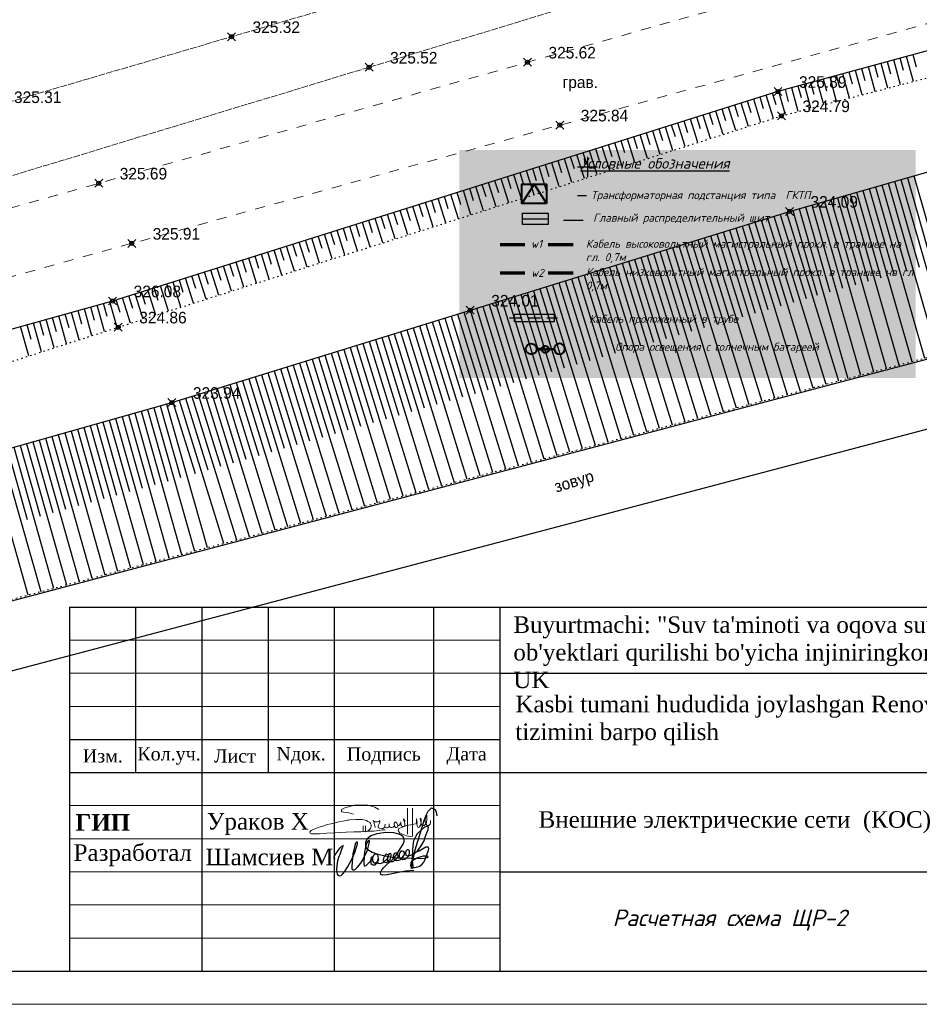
# Model space of a CAD drawing. Header units: metres. Extents: x 703615 to 712205, y 4306166 to 4311183.
# Tile 91 of 256: x 707549 to 707617, y 4306635 to 4306709. Entities that reach past the tile are written whole.
import ezdxf

# ---------------------------------------------------------------- set-up
doc = ezdxf.new("R2010")
doc.units = ezdxf.units.M
doc.header["$LTSCALE"] = 0.5
doc.header["$PDMODE"] = 35
doc.header["$PDSIZE"] = 0.3
for name, pattern in [('Auto_Street_NotBorder_Line_m1', [3, 1.5, -1.5]), ('Commnctn_Electr_VLP_High_Built_m1', [1, 1, 0]), ('HIDDEN', [0.375, 0.25, -0.125]), ('ДОРОГИ_СТРОЯЩ', [9, 8, -1]), ('Контура низ откосов  Штриховая 0.1-0.5 - - - - - - -', [0.6, 0.1, -0.5])]:
    doc.linetypes.add(name, pattern=pattern)
for name, color, linetype in [('(001) Сетка', 92, 'Continuous'), ('(004) Точки рельефа', 7, 'Continuous'), ('(025) Дорога', 7, 'Continuous'), ('(027) Гидрография', 7, 'Continuous'), ('(035) Откосы', 7, 'Continuous'), ('(037) Контуры', 7, 'Continuous'), ('99', 7, 'Continuous'), ('OBJEKT', 41, 'Continuous'), ('Таблицы', 7, 'Continuous'), ('Титульный лист', 7, 'Continuous')]:
    doc.layers.add(name, color=color, linetype=linetype)
doc.layers.add('AUTO#_ROADS_EXIST_L', color=7, linetype='Continuous', lineweight=15, true_color=0x000000)
doc.layers.add('COMMN_OBJCT_ELCTR_L', color=7, linetype='Continuous', true_color=0x000000)
for name, color, linetype, lineweight in [('plan', 7, 'Continuous', 50), ('Графа', 7, 'Continuous', 30), ('Графа 20', 7, 'Continuous', 20), ('ПЛАН', 250, 'Continuous', 30), ('ПЛАНИРОВКА', 7, 'Continuous', 5), ('Размеры1', 252, 'Continuous', 15), ('Рамка  штамп', 7, 'Continuous', 30), ('Слой размерная', 7, 'Continuous', 13), ('Формат', 7, 'Continuous', 25)]:
    doc.layers.add(name, color=color, linetype=linetype, lineweight=lineweight)
doc.styles.add('Arial UPS', font='times.ttf', dxfattribs={"height": 2.5})
doc.styles.add('BM-431', font='txt')
doc.styles.add('D-431', font='txt')
doc.styles.add('ISO', font='isocpeui.ttf')
doc.styles.add('ISOCPEUR текстовый', font='isocpeur.ttf', dxfattribs={"width": 0.8, "oblique": 15})
doc.styles.get("Standard").update_dxf_attribs({"font": 'times.ttf'})
doc.styles.add('Times new roman', font='timesbd.ttf', dxfattribs={"height": 3})
doc.styles.add('ГОСТ 250', font='isocpeui.ttf', dxfattribs={"height": 250})
doc.styles.add('ГОСТ 350', font='isocpeui.ttf', dxfattribs={"height": 350})

# ---------------------------------------------------------------- blocks, each defined once
blk = doc.blocks.new('Setka')
at = {"layer": '(001) Сетка'}
for p, q in [((0, 1.5), (0, -1.5)), ((-1.5, 0), (1.5, 0))]:
    blk.add_line(p, q, dxfattribs=at)
blk = doc.blocks.new('qer')
at = {"layer": 'OBJEKT', "color": 1, "linetype": 'ByBlock', "lineweight": 40}
for points in [[(10932.819, -22592.652, -1), (10933.732, -22593.058, -1), (10932.819, -22592.652, 13.415859)], [(10934.72, -22593.197, -0.49564), (10934.272, -22592.923, -0.49564)], [(10934.276, -22592.83, -1.202411), (10934.882, -22593.062, -0.481216), (10934.37, -22593.126)], [(10934.276, -22592.83, -0.091904), (10934.319, -22592.717, -0.366256), (10934.724, -22592.584)], [(10936.382, -22592.652, 1), (10935.469, -22593.058, 1), (10936.382, -22592.652, -13.415859)]]:
    blk.add_lwpolyline(points, format="xyb", dxfattribs=at)
for points in [[(10933.771, -22592.916), (10934.511, -22592.926), (10934.513, -22592.833), (10933.774, -22592.823)], [(10935.43, -22592.916), (10934.69, -22592.926), (10934.688, -22592.833), (10935.427, -22592.823)]]:
    blk.add_lwpolyline(points, dxfattribs=at)
blk = doc.blocks.new('eckjd')
at = {"lineweight": 50}
h = blk.add_hatch(color=1, dxfattribs=at)
h.dxf.hatch_style = 1
h.set_gradient(color1=(255, 255, 255), one_color=1, tint=1)
h.paths.add_polyline_path([(4616.72, 924.14), (4616.72, 958.56), (4547.79, 958.56), (4547.79, 924.14)])
at = {"lineweight": 30}
h = blk.add_hatch(color=256, dxfattribs=at)
h.set_gradient(color2=(0, 0, 0), one_color=1)
h.paths.add_polyline_path([(4561.23, 947.35), (4561.23, 948.18), (4557.36, 948.18), (4557.36, 947.35)])
at = {"lineweight": 40}
for q in [(4557.25, 950.48), (4560.96, 950.48)]:
    blk.add_line((4559.1, 953.41), q, dxfattribs=at)
for p, q in [((4565.66, 951.71), (4566.98, 951.71)), ((4563.55, 948), (4566.5, 948))]:
    blk.add_line(p, q)
at = {"lineweight": 30}
blk.add_line((4557.36, 948.18), (4561.23, 948.18), dxfattribs=at)
at = {"color": 0, "lineweight": 70}
for p, q in [((4553.94, 944.3), (4557.71, 944.3)), ((4561.21, 944.3), (4564.97, 944.3))]:
    blk.add_line(p, q, dxfattribs=at)
at = {"color": 5, "lineweight": 70}
for p, q in [((4553.94, 940.03), (4557.71, 940.03)), ((4561.21, 940.03), (4564.97, 940.03))]:
    blk.add_line(p, q, dxfattribs=at)
at = {"lineweight": 40}
blk.add_lwpolyline([(4560.96, 950.48), (4557.25, 950.48), (4557.25, 953.41), (4560.96, 953.41)], close=True, dxfattribs=at)
blk.add_lwpolyline([(4560.96, 950.48), (4557.25, 950.48), (4557.25, 953.41), (4560.96, 953.41)], close=True, dxfattribs=at)
at = {"lineweight": 30}
blk.add_lwpolyline([(4557.36, 949.02), (4561.23, 949.02), (4561.23, 947.35), (4557.36, 947.35)], close=True, dxfattribs=at)
at = {"layer": 'plan', "linetype": 'HIDDEN', "lineweight": 30, "ltscale": 15}
blk.add_line((4555.38, 933.22), (4562.64, 933.22), dxfattribs=at)
at = {"layer": 'ПЛАНИРОВКА', "color": 0, "linetype": 'ByBlock', "lineweight": 30, "ltscale": 100}
blk.add_lwpolyline([(4556.12, 933.81), (4562.1, 933.81), (4562.1, 932.64), (4556.12, 932.64)], close=True, dxfattribs=at)
at = {"layer": 'ПЛАНИРОВКА', "color": 0, "linetype": 'ByBlock', "lineweight": 40, "xscale": 1.61824866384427, "yscale": 1.61824866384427, "zscale": 1.61824866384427}
blk.add_blockref('qer', (-13134.11, 37489.39), dxfattribs=at)
at = {"attachment_point": 1, "style": 'ГОСТ 250'}
for s, insert, char_height, width in [('{\\LУсловные обозначения}', (4566.12, 957.38), 1.6182, 41.289), ('w1', (4558.6, 945.01), 1.214, 7.6826), ('w2', (4558.62, 940.63), 1.214, 33.1767)]:
    blk.add_mtext(s, dxfattribs=dict(at, insert=insert, char_height=char_height, width=width))
at = {"layer": 'Размеры1', "color": 7, "lineweight": 30, "char_height": 1.2137, "attachment_point": 1, "style": 'ГОСТ 350'}
for s, insert, width in [('Трансформаторная подстанция типа  ГКТП  ', (4567.67, 952.38), 40.7956), ('Главный распределительный щит ', (4568, 948.96), 31.7811), ('Кабель высоковольтный магистральный прокл. в траншее на гл. 0,7м', (4566.91, 945.03), 49.8101), ('Кабель низковольтный магистральный прокл. в траншее на гл. 0,7м', (4566.91, 940.75), 49.8101), ('Кабель проложенный в трубе', (4567.4, 933.69), 31.7811), ('Опора освещения с солнечным батареей', (4571.33, 929.47), 35.0558)]:
    blk.add_mtext(s, dxfattribs=dict(at, insert=insert, width=width))
blk = doc.blocks.new('A$C194E077B')
at = {"color": 5, "lineweight": 20}
for points in [[(-162, 200), (-240, 221), (-364, 241), (-364, 276), (-310, 307), (-248, 324), (-145, 351), (-37, 351), (76, 351), (195, 319), (266, 278)], [(835, 300), (835, -171), (799, -177), (729, -165), (620, -121), (593, -75), (602, -42), (665, -20), (730, 7), (798, 17), (885, 36), (885, 36), (905, 45)], [(748, 299), (746, -138)], [(962, 114), (967, 97), (978, 53), (987, 20), (1013, 5), (1032, 10), (1061, 39), (1076, 96), (1076, 123), (1074, 180)], [(1064, 182), (1056, 151), (1045, 113), (1045, 80), (1055, 46), (1070, 20), (1088, 9), (1109, 9), (1132, 31), (1138, 57), (1138, 93)], [(42, -99), (83, -76), (96, -68), (110, -53), (122, -42), (131, -27), (137, -5), (137, 22), (125, 42), (110, 57), (100, 67), (80, 78), (58, 91), (13, 103), (-19, 112), (-87, 112), (-127, 112), (-231, 105), (-249, 100), (-271, 100), (-317, 88), (-348, 80), (-409, 70), (-436, 66), (-497, 49), (-543, 37), (-617, 24), (-665, 5), (-728, -12), (-787, -37), (-841, -58), (-859, -64), (-880, -77), (-894, -91), (-904, -101), (-904, -112), (-894, -123), (-871, -130), (-840, -134), (-808, -134), (-760, -134), (-737, -134), (-654, -127), (-612, -124), (-491, -116), (-389, -109), (-287, -102), (-158, -97), (-39, -97), (85, -89), (174, -89), (222, -82), (269, -75), (318, -67), (369, -63), (369, -63)], [(0, 0), (0, -92)], [(41, 2), (41, -98)], [(203, -24), (196, 1), (191, 21), (185, 44), (185, 65), (176, 81), (169, 93), (189, 73), (200, 70), (220, 70), (242, 70), (259, 75), (272, 78), (279, 90), (279, 70), (274, 51), (262, 26), (252, 0), (252, -16), (261, -33), (282, -45), (303, -50), (329, -43), (347, -33), (361, -19), (368, -6), (371, 33), (368, -6), (372, -22), (382, -27), (392, -33), (406, -29), (418, -26), (433, -12), (438, -3), (438, 39), (438, -3), (453, -18), (464, -25), (477, -25), (504, -20), (521, -3), (528, 9), (524, 23), (522, 41), (522, 48), (526, 55), (535, 63), (549, 63), (569, 49), (579, 25), (585, 1), (580, -18), (565, -26), (549, -26), (531, -8), (528, 9)], [(593, 2), (615, 20), (621, 30), (635, 45), (637, 70), (635, 45), (635, 19), (646, 1), (664, -10), (680, -10), (701, 0), (705, 13), (705, 35), (699, 66), (686, 94), (680, 122)], [(682, 123), (691, 107), (705, 87), (717, 87)], [(898, 116), (898, 60), (906, 31), (917, -11)], [(910, 55), (903, 116)], [(952, -13), (967, 14), (978, 53), (978, 112), (973, 131)]]:
    blk.add_lwpolyline(points, dxfattribs=at)
for centre, radius, start, end in [((1068, 178), 5.72, 18.1801, 138.9915), ((681, 122), 1.13, 41.4, 190.5897), ((901, 116), 2.8, 15.3098, 164.5601), ((899, 54), 10.7, 301.2071, 10.1496), ((979, 116), 16.6, 111.912, 188.6151), ((935, -4), 19.1, 202.8625, 330.9274)]:
    blk.add_arc(centre, radius, start, end, dxfattribs=at)
blk = doc.blocks.new('подпись')
at = {"color": 5, "lineweight": 25, "ltscale": 100}
for points in [[(0, 0), (-197, 126), (-197, 309), (-123, 591), (567, 1632), (953, 2109), (1273, 2414), (1527, 2589), (1215, 1792), (928, 1029), (653, 301), (452, -351), (337, -1266), (279, -1948), (312, -2490), (402, -2825), (550, -3092), (838, -3149), (1109, -3069), (1379, -2844), (1823, -2349), (2373, -1422), (2702, -820), (3274, 231), (3712, 1254), (3950, 2044), (4122, 2646), (4211, 2957), (4211, 3165), (4040, 3165), (3851, 2974), (3638, 2341), (3506, 1674), (3350, 976), (3274, 231), (3120, -1415), (3120, -1857), (3317, -2036), (3605, -2048), (3851, -1891), (4171, -1590), (4828, -736), (5198, -126), (5526, 553), (5978, 1354), (6150, 1952), (6273, 2417), (6429, 2974), (6479, 3340), (6421, 3531), (6214, 3468), (6044, 3207), (5855, 2707), (5740, 2219), (5543, 1396), (5452, 721), (5411, -824), (5461, -1293), (5617, -1293), (5822, -1224), (5929, -1113), (6273, -759), (6627, -458), (6988, -4), (7045, 320), (6939, 431), (6799, 332), (6709, 53), (6700, -324), (6717, -835), (6955, -991), (7218, -1090), (7530, -1056), (7694, -915), (7834, -793), (8039, -515), (8113, -294), (8146, 53), (8129, 576), (7965, 831), (7710, 907), (7407, 862), (7218, 698), (7054, 351), (7012, -4), (7054, -324), (7210, -671), (7456, -747), (7694, -660), (7883, -515), (8055, -370), (8146, -202), (8211, -4), (8129, 65), (7973, -160), (7990, -469), (8055, -770), (8417, -824), (8712, -759), (8967, -637), (9230, -458), (9509, -225), (9780, -15), (9977, 286), (10034, 629), (9977, 831), (9706, 907), (9468, 785), (9279, 553), (9098, 198), (9041, -149), (9090, -435), (9369, -602), (9706, -648), (9911, -480), (10174, -225), (10420, 42), (10510, 297), (10584, 698), (10568, 919), (10420, 1029), (10207, 976), (10010, 698), (9886, 419), (9854, 19), (9886, -271), (10108, -435), (10412, -458), (10855, -458), (11085, -347), (11274, -149), (11545, 88), (11791, 343), (11865, 530), (11800, 896), (11520, 1098), (11241, 1098), (11052, 907), (10962, 553), (11020, 187), (11274, -191), (11611, -271), (12013, -206), (12284, -46), (12596, 210), (12842, 507), (13056, 896), (13064, 1239), (12933, 1437), (12686, 1510), (12407, 1510), (12169, 1251), (12046, 946), (12071, 358), (12292, 92), (12686, -76), (13105, -8), (13524, 259), (13779, 480), (13959, 751), (13992, 1163), (14008, 1575), (13828, 1742), (13549, 1720), (13302, 1476), (13261, 1174), (13327, 717), (13639, 595), (14017, 648), (14362, 782), (14731, 961), (15125, 1228), (15511, 1540), (15955, 2143), (16685, 3313), (17038, 4339), (17548, 5552), (17580, 6032), (17392, 6143), (17194, 6143), (16833, 5990), (16193, 5479), (15462, 4778), (15068, 4042), (14772, 3424), (14616, 2547), (14575, 1575), (14534, -259), (14624, -1304), (14608, -1571), (14509, -1796), (14378, -1750), (14378, -1449), (14821, 583), (15035, 1498), (15240, 2360), (16053, 5014), (16858, 7447), (17203, 8388), (17548, 9017), (17942, 9475), (18172, 9647), (18574, 9475), (18829, 9334), (19058, 8846), (19149, 8160)], [(14813, -2173), (13228, -2295), (12276, -2455), (10970, -2715), (9780, -2959), (9016, -3058), (8614, -2879), (8515, -2555), (8819, -2032), (9180, -1590), (9599, -1129), (10954, 61), (11537, 782), (12276, 1910), (12785, 2795), (12982, 3378), (13007, 3779), (12842, 4164), (12440, 4484), (11980, 4724), (11052, 4945), (9525, 5029), (7850, 4785), (6725, 4362), (5978, 3759), (5699, 3115), (5715, 2555), (5855, 2131), (6339, 1670), (6963, 1285), (8031, 946), (9985, 480), (11405, 252), (12851, 210), (14312, 153), (14780, 175)], [(14756, 172), (16102, 122), (16866, 194), (17342, 294), (17531, 404), (17416, 522), (16973, 572), (16603, 553), (16119, 435), (15404, 153), (14945, -65), (14608, -267), (14370, -477), (14238, -785), (14206, -1216), (14353, -1502), (14977, -1605), (15593, -1453), (16004, -1266), (16423, -927), (16726, -557), (16907, -175), (17104, 362), (17285, 824), (17531, 1521), (17638, 2009), (17498, 2238), (17104, 2219), (16464, 1842), (15823, 1502), (15437, 1373), (15347, 1350), (15306, 1350)]]:
    blk.add_lwpolyline(points, dxfattribs=at)
blk = doc.blocks.new('shtamp')
at = {"layer": 'Графа'}
for p, q in [((-958.64, -109.4), (-773.64, -109.4)), ((-958.64, -109.4), (-958.64, -164.4)), ((-948.64, -109.4), (-948.64, -134.4)), ((-938.64, -109.4), (-938.64, -164.4)), ((-928.64, -109.4), (-928.64, -134.4)), ((-918.64, -109.4), (-918.64, -164.4)), ((-903.64, -109.4), (-903.64, -164.4)), ((-893.64, -109.4), (-893.64, -164.4)), ((-773.64, -109.4), (-773.64, -164.4)), ((-893.64, -119.4), (-773.64, -119.4)), ((-958.64, -129.4), (-893.64, -129.4)), ((-958.64, -134.4), (-773.64, -134.4)), ((-823.64, -134.4), (-823.64, -164.4)), ((-808.64, -134.4), (-808.64, -149.4)), ((-793.64, -134.4), (-793.64, -149.4)), ((-823.64, -139.4), (-773.64, -139.4)), ((-893.64, -149.4), (-773.64, -149.4)), ((-958.64, -164.4), (-773.64, -164.4))]:
    blk.add_line(p, q, dxfattribs=at)
at = {"layer": 'Графа 20'}
for p, q in [((-958.64, -114.4), (-893.64, -114.4)), ((-958.64, -119.4), (-893.64, -119.4)), ((-958.64, -124.4), (-893.64, -124.4)), ((-958.64, -139.4), (-893.64, -139.4)), ((-958.64, -144.4), (-893.64, -144.4)), ((-958.64, -149.4), (-893.64, -149.4)), ((-958.64, -154.4), (-893.64, -154.4)), ((-958.64, -159.4), (-893.64, -159.4))]:
    blk.add_line(p, q, dxfattribs=at)
at = {"color": 7, "lineweight": 30, "xscale": 0.008941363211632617, "yscale": 0.008941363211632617, "zscale": 0.008941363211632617}
blk.add_blockref('A$C194E077B', (-914.26, -142.47), dxfattribs=at)
at = {"color": 0, "linetype": 'ByBlock', "lineweight": 25, "xscale": 0.0008018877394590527, "yscale": 0.0008018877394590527, "zscale": 0.0008018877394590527}
blk.add_blockref('подпись', (-918.5, -147.47), dxfattribs=at)
at = {"layer": 'ПЛАН', "color": 18, "lineweight": 9, "true_color": 0x000000, "insert": (-957.73, -140.68), "char_height": 2.5, "width": 7.3567, "attachment_point": 1, "line_spacing_factor": 0.6, "style": 'Times new roman'}
blk.add_mtext('ГИП', dxfattribs=at)
at = {"layer": 'Слой размерная', "color": 7, "linetype": 'Continuous', "lineweight": 20, "char_height": 2.5, "attachment_point": 5}
for s, insert, width in [('{\\fISOCPEUR|b1|i1|c204|p34;\\H0.8333x;\\C256; }Раздел: НЭС', (-789.38, -114.18), 21.2008), ('{\\fTimes New Roman|b0|i0|c204|p18;Стадия}', (-816.39, -136.85, -293.72), 20), ('{\\fTimes New Roman|b0|i0|c204|p18;Лист}', (-801.14, -136.85, -293.72), 15), ('{\\fTimes New Roman|b0|i0|c204|p18;Листов}', (-783.64, -136.9, -293.72), 20)]:
    blk.add_mtext(s, dxfattribs=dict(at, insert=insert, width=width))
at = {"layer": 'Слой размерная', "color": 7, "lineweight": 20, "attachment_point": 5}
for s, insert, char_height, width in [('{\\fTimes New Roman|b0|i0|c0|p18;N\\fTimes New Roman|b0|i0|c204|p18;док.}', (-923.64, -131.86), 2, 10), ('{\\fTimes New Roman|b0|i0|c204|p18;Изм.}', (-953.59, -131.9), 2, 10.0865), ('{\\fTimes New Roman|b0|i0|c204|p18;Кол.уч.}', (-943.59, -131.9), 2, 9.9135), ('{\\fTimes New Roman|b0|i0|c204|p18;Лист}', (-933.64, -131.9), 2, 10), ('{\\fTimes New Roman|b0|i0|c204|p18;Подпись}', (-911.14, -131.9), 2, 15), ('{\\fTimes New Roman|b0|i0|c204|p18;Дата}', (-898.64, -131.9), 2, 10), ('{\\fTimes New Roman|b0|i0|c204|p18;РП}', (-816.15, -144.4, -293.72), 2.5, 20), ('14', (-783.99, -144.4, -293.72), 2.5, 20)]:
    blk.add_mtext(s, dxfattribs=dict(at, insert=insert, char_height=char_height, width=width))
at = {"layer": 'Таблицы', "ltscale": 0.6, "insert": (-858.13, -141.89), "char_height": 2.5, "width": 68.985, "attachment_point": 5, "style": 'ISOCPEUR текстовый'}
blk.add_mtext('{\\fTimes New Roman|b0|i0|c204|p18;\\Q0;\\W1;\\C7;Внешние электрические сети\\fTimes New Roman|b0|i0|c0|p18; \\fTimes New Roman|b0|i0|c204|p18; (КОС)}', dxfattribs=at)
at = {"layer": 'Титульный лист', "linetype": 'Continuous', "ltscale": 1000, "char_height": 2.5, "attachment_point": 1, "style": 'Arial UPS'}
for s, insert, width in [('\\pxql;{\\C7;Buyurtmachi: "Suv ta\'minoti va oqova suv ob\'yektlari qurilishi bo\'yicha injiniringkompaniyasi" UK}', (-891.58, -110.81), 80.0407), ('\\pxql;{\\H1.00436x;\\C7;Kasbi tumani hududida joylashgan Renovasiya hududining oqova suv\\Ptizimini barpo\\C256; qilish}', (-891.28, -122.79), 134.0404)]:
    blk.add_mtext(s, dxfattribs=dict(at, insert=insert, width=width))
at = {"layer": 'Формат', "color": 7, "ltscale": 100, "char_height": 2.5, "width": 20, "attachment_point": 5}
for s, insert in [('Ураков Х', (-930.18, -142.17)), ('Разработал', (-949.08, -146.89)), ('Шамсиев М', (-928.43, -147.17))]:
    blk.add_mtext(s, dxfattribs=dict(at, insert=insert))

msp = doc.modelspace()

# ---------------------------------------------------------------- linework, layer by layer
at = {"layer": '(027) Гидрография', "color": 4}
for points, elevation in [([(707456.904, 4306641.287), (707461.12, 4306642.398), (707509.891, 4306655.247), (707661.567, 4306695.298)], 319.636), ([(707458.894, 4306636.509), (707463.11, 4306637.62), (707511.881, 4306650.469), (707663.557, 4306690.52)], 319.998)]:
    msp.add_lwpolyline(points, dxfattribs=dict(at, elevation=elevation))
at = {"layer": '(035) Откосы'}
for p, q in [((707615.203, 4306705.287, 326.118), (707614.949, 4306706.219, 326.118)), ((707615.941, 4306704.481, 326.118), (707615.431, 4306706.351, 326.118)), ((707616.169, 4306705.545, 326.118), (707615.913, 4306706.482, 326.118)), ((707616.908, 4306704.734, 326.118), (707616.396, 4306706.614, 326.118)), ((707617.135, 4306705.802, 326.118), (707616.878, 4306706.745, 326.118)), ((707613.04, 4306703.724, 326.118), (707612.539, 4306705.562, 326.118)), ((707613.272, 4306704.771, 326.118), (707613.021, 4306705.693, 326.118)), ((707614.007, 4306703.976, 326.118), (707613.503, 4306705.825, 326.118)), ((707614.238, 4306705.029, 326.118), (707613.985, 4306705.956, 326.118)), ((707614.974, 4306704.229, 326.118), (707614.467, 4306706.088, 326.118)), ((707610.138, 4306702.966, 326.118), (707609.646, 4306704.772, 326.118)), ((707610.375, 4306703.998, 326.118), (707610.128, 4306704.904, 326.118)), ((707611.106, 4306703.219, 326.118), (707610.61, 4306705.035, 326.118)), ((707611.341, 4306704.256, 326.118), (707611.092, 4306705.167, 326.118)), ((707612.073, 4306703.471, 326.118), (707611.574, 4306705.298, 326.118)), ((707612.306, 4306704.514, 326.118), (707612.056, 4306705.43, 326.118)), ((707607.237, 4306702.209, 326.118), (707606.753, 4306703.983, 326.118)), ((707607.478, 4306703.225, 326.118), (707607.235, 4306704.115, 326.118)), ((707608.204, 4306702.461, 326.118), (707607.717, 4306704.246, 326.118)), ((707608.444, 4306703.483, 326.118), (707608.199, 4306704.378, 326.118)), ((707609.171, 4306702.714, 326.118), (707608.682, 4306704.509, 326.118)), ((707609.409, 4306703.74, 326.118), (707609.164, 4306704.641, 326.118)), ((707604.644, 4306702.362, 326.118), (707604.369, 4306703.236, 326.118)), ((707605.395, 4306701.639, 326.118), (707604.845, 4306703.386, 326.118)), ((707605.597, 4306702.663, 326.118), (707605.322, 4306703.536, 326.118)), ((707606.348, 4306701.942, 326.118), (707605.799, 4306703.686, 326.118)), ((707606.55, 4306702.965, 326.118), (707606.275, 4306703.836, 326.118)), ((707602.738, 4306701.758, 326.118), (707602.462, 4306702.636, 326.118)), ((707603.491, 4306701.032, 326.118), (707602.939, 4306702.786, 326.118)), ((707603.691, 4306702.06, 326.118), (707603.415, 4306702.936, 326.118)), ((707604.443, 4306701.335, 326.118), (707603.892, 4306703.086, 326.118)), ((707600.634, 4306700.122, 326.118), (707600.079, 4306701.886, 326.118)), ((707600.833, 4306701.155, 326.118), (707600.555, 4306702.036, 326.118)), ((707601.586, 4306700.425, 326.118), (707601.032, 4306702.186, 326.118)), ((707601.785, 4306701.456, 326.118), (707601.509, 4306702.336, 326.118)), ((707602.538, 4306700.728, 326.118), (707601.985, 4306702.486, 326.118)), ((707597.974, 4306700.249, 326.118), (707597.695, 4306701.136, 326.118)), ((707598.729, 4306699.515, 326.118), (707598.172, 4306701.286, 326.118)), ((707598.927, 4306700.551, 326.118), (707598.648, 4306701.436, 326.118)), ((707599.681, 4306699.818, 326.118), (707599.125, 4306701.586, 326.118)), ((707599.88, 4306700.853, 326.118), (707599.602, 4306701.736, 326.118)), ((707595.872, 4306698.604, 326.118), (707595.312, 4306700.386, 326.118)), ((707596.068, 4306699.646, 326.118), (707595.788, 4306700.536, 326.118)), ((707596.825, 4306698.908, 326.118), (707596.265, 4306700.686, 326.118)), ((707597.021, 4306699.948, 326.118), (707596.742, 4306700.836, 326.118)), ((707597.777, 4306699.211, 326.118), (707597.218, 4306700.986, 326.118)), ((707593.21, 4306698.741, 326.118), (707592.928, 4306699.636, 326.118)), ((707593.968, 4306697.998, 326.118), (707593.405, 4306699.786, 326.118)), ((707594.163, 4306699.042, 326.118), (707593.882, 4306699.936, 326.118)), ((707594.92, 4306698.301, 326.118), (707594.358, 4306700.086, 326.118)), ((707595.116, 4306699.344, 326.118), (707594.835, 4306700.236, 326.118)), ((707591.111, 4306697.087, 326.118), (707590.545, 4306698.885, 326.118)), ((707591.304, 4306698.137, 326.118), (707591.021, 4306699.035, 326.118)), ((707592.063, 4306697.391, 326.118), (707591.498, 4306699.185, 326.118)), ((707592.257, 4306698.439, 326.118), (707591.975, 4306699.336, 326.118)), ((707593.015, 4306697.694, 326.118), (707592.452, 4306699.486, 326.118)), ((707588.446, 4306697.232, 326.118), (707588.161, 4306698.135, 326.118)), ((707589.206, 4306696.481, 326.118), (707588.638, 4306698.285, 326.118)), ((707589.398, 4306697.534, 326.118), (707589.115, 4306698.435, 326.118)), ((707590.158, 4306696.784, 326.118), (707589.591, 4306698.585, 326.118)), ((707590.351, 4306697.836, 326.118), (707590.068, 4306698.735, 326.118)), ((707586.349, 4306695.57, 326.118), (707585.778, 4306697.385, 326.118)), ((707586.54, 4306696.629, 326.118), (707586.255, 4306697.535, 326.118)), ((707587.301, 4306695.874, 326.118), (707586.731, 4306697.685, 326.118)), ((707587.493, 4306696.93, 326.118), (707587.208, 4306697.835, 326.118)), ((707588.254, 4306696.177, 326.118), (707587.685, 4306697.985, 326.118)), ((707615.969, 4306697.325, 323.865), (707619.687, 4306684.343, 323.865)), ((707616.449, 4306697.462, 323.865), (707618.31, 4306690.966, 323.865)), ((707616.93, 4306697.6, 323.865), (707620.654, 4306684.598, 323.865)), ((707583.681, 4306695.723, 326.118), (707583.394, 4306696.635, 326.118)), ((707584.444, 4306694.963, 326.118), (707583.871, 4306696.785, 326.118)), ((707584.634, 4306696.025, 326.118), (707584.348, 4306696.935, 326.118)), ((707585.397, 4306695.267, 326.118), (707584.825, 4306697.085, 326.118)), ((707585.587, 4306696.327, 326.118), (707585.301, 4306697.235, 326.118)), ((707613.565, 4306696.636, 323.865), (707615.417, 4306690.17, 323.865)), ((707614.046, 4306696.774, 323.865), (707617.752, 4306683.832, 323.865)), ((707614.527, 4306696.912, 323.865), (707616.381, 4306690.436, 323.865)), ((707615.007, 4306697.049, 323.865), (707618.72, 4306684.087, 323.865)), ((707615.488, 4306697.187, 323.865), (707617.346, 4306690.701, 323.865)), ((707581.588, 4306694.053, 326.118), (707581.011, 4306695.885, 326.118)), ((707581.776, 4306695.12, 326.118), (707581.488, 4306696.035, 326.118)), ((707582.54, 4306694.357, 326.118), (707581.964, 4306696.185, 326.118)), ((707582.729, 4306695.422, 326.118), (707582.441, 4306696.335, 326.118)), ((707583.492, 4306694.66, 326.118), (707582.918, 4306696.485, 326.118)), ((707610.681, 4306695.81, 323.865), (707612.525, 4306689.374, 323.865)), ((707611.162, 4306695.948, 323.865), (707614.851, 4306683.066, 323.865)), ((707611.643, 4306696.086, 323.865), (707613.489, 4306689.64, 323.865)), ((707612.123, 4306696.223, 323.865), (707615.818, 4306683.321, 323.865)), ((707612.604, 4306696.361, 323.865), (707614.453, 4306689.905, 323.865)), ((707613.085, 4306696.499, 323.865), (707616.785, 4306683.577, 323.865)), ((707578.917, 4306694.215, 326.118), (707578.628, 4306695.135, 326.118)), ((707579.683, 4306693.446, 326.118), (707579.104, 4306695.285, 326.118)), ((707579.87, 4306694.516, 326.118), (707579.581, 4306695.435, 326.118)), ((707580.635, 4306693.75, 326.118), (707580.058, 4306695.585, 326.118)), ((707580.823, 4306694.818, 326.118), (707580.534, 4306695.735, 326.118)), ((707608.278, 4306695.122, 323.865), (707611.95, 4306682.3, 323.865)), ((707608.759, 4306695.26, 323.865), (707610.596, 4306688.844, 323.865)), ((707609.239, 4306695.397, 323.865), (707612.917, 4306682.555, 323.865)), ((707609.72, 4306695.535, 323.865), (707611.56, 4306689.109, 323.865)), ((707610.201, 4306695.673, 323.865), (707613.884, 4306682.81, 323.865)), ((707576.826, 4306692.536, 326.118), (707576.244, 4306694.385, 326.118)), ((707577.011, 4306693.611, 326.118), (707576.721, 4306694.535, 326.118)), ((707577.778, 4306692.839, 326.118), (707577.197, 4306694.685, 326.118)), ((707577.964, 4306693.913, 326.118), (707577.674, 4306694.835, 326.118)), ((707578.731, 4306693.143, 326.118), (707578.151, 4306694.985, 326.118)), ((707605.885, 4306694.398, 323.865), (707607.845, 4306688.066, 323.865)), ((707606.363, 4306694.546, 323.865), (707610.288, 4306681.861, 323.865)), ((707606.84, 4306694.694, 323.865), (707608.806, 4306688.341, 323.865)), ((707607.318, 4306694.842, 323.865), (707611.256, 4306682.116, 323.865)), ((707607.797, 4306694.984, 323.865), (707609.632, 4306688.578, 323.865)), ((707574.153, 4306692.706, 326.118), (707573.861, 4306693.635, 326.118)), ((707574.921, 4306691.929, 326.118), (707574.337, 4306693.785, 326.118)), ((707575.106, 4306693.008, 326.118), (707574.814, 4306693.935, 326.118)), ((707575.874, 4306692.233, 326.118), (707575.291, 4306694.085, 326.118)), ((707576.059, 4306693.309, 326.118), (707575.767, 4306694.235, 326.118)), ((707603.497, 4306693.659, 323.865), (707607.385, 4306681.094, 323.865)), ((707603.975, 4306693.807, 323.865), (707605.922, 4306687.515, 323.865)), ((707604.452, 4306693.955, 323.865), (707608.353, 4306681.35, 323.865)), ((707604.93, 4306694.103, 323.865), (707606.883, 4306687.79, 323.865)), ((707605.407, 4306694.251, 323.865), (707609.32, 4306681.605, 323.865)), ((707572.064, 4306691.019, 326.118), (707571.477, 4306692.885, 326.118)), ((707572.247, 4306692.103, 326.118), (707571.954, 4306693.035, 326.118)), ((707573.017, 4306691.322, 326.118), (707572.431, 4306693.185, 326.118)), ((707573.2, 4306692.404, 326.118), (707572.907, 4306693.335, 326.118)), ((707573.969, 4306691.626, 326.118), (707573.384, 4306693.485, 326.118)), ((707601.109, 4306692.92, 323.865), (707603.037, 4306686.688, 323.865)), ((707601.586, 4306693.068, 323.865), (707605.45, 4306680.583, 323.865)), ((707602.064, 4306693.216, 323.865), (707603.999, 4306686.963, 323.865)), ((707602.542, 4306693.364, 323.865), (707606.417, 4306680.839, 323.865)), ((707603.019, 4306693.512, 323.865), (707604.96, 4306687.239, 323.865)), ((707569.389, 4306691.197, 326.118), (707569.094, 4306692.134, 326.118)), ((707570.16, 4306690.412, 326.118), (707569.57, 4306692.284, 326.118)), ((707570.342, 4306691.499, 326.118), (707570.047, 4306692.434, 326.118)), ((707571.112, 4306690.715, 326.118), (707570.524, 4306692.584, 326.118)), ((707571.294, 4306691.801, 326.118), (707571.001, 4306692.734, 326.118)), ((707598.72, 4306692.181, 323.865), (707602.546, 4306679.817, 323.865)), ((707599.198, 4306692.329, 323.865), (707601.114, 4306686.137, 323.865)), ((707599.676, 4306692.477, 323.865), (707603.514, 4306680.072, 323.865)), ((707600.153, 4306692.625, 323.865), (707602.076, 4306686.412, 323.865)), ((707600.631, 4306692.773, 323.865), (707604.482, 4306680.328, 323.865)), ((707567.303, 4306689.502, 326.118), (707566.71, 4306691.384, 326.118)), ((707567.483, 4306690.594, 326.118), (707567.187, 4306691.534, 326.118)), ((707568.255, 4306689.805, 326.118), (707567.664, 4306691.684, 326.118)), ((707568.436, 4306690.896, 326.118), (707568.14, 4306691.834, 326.118)), ((707569.207, 4306690.109, 326.118), (707568.617, 4306691.984, 326.118)), ((707596.332, 4306691.442, 323.865), (707598.23, 4306685.31, 323.865)), ((707596.81, 4306691.59, 323.865), (707600.611, 4306679.306, 323.865)), ((707597.287, 4306691.738, 323.865), (707599.191, 4306685.586, 323.865)), ((707597.765, 4306691.886, 323.865), (707601.579, 4306679.561, 323.865)), ((707598.243, 4306692.034, 323.865), (707600.153, 4306685.861, 323.865)), ((707564.624, 4306689.689, 326.118), (707564.327, 4306690.634, 326.118)), ((707565.398, 4306688.895, 326.118), (707564.804, 4306690.784, 326.118)), ((707565.577, 4306689.99, 326.118), (707565.28, 4306690.934, 326.118)), ((707566.35, 4306689.198, 326.118), (707565.757, 4306691.084, 326.118)), ((707566.53, 4306690.292, 326.118), (707566.234, 4306691.234, 326.118)), ((707593.944, 4306690.703, 323.865), (707597.708, 4306678.539, 323.865)), ((707594.422, 4306690.851, 323.865), (707596.307, 4306684.759, 323.865)), ((707594.899, 4306690.999, 323.865), (707598.676, 4306678.794, 323.865)), ((707595.377, 4306691.147, 323.865), (707597.268, 4306685.035, 323.865)), ((707595.854, 4306691.295, 323.865), (707599.643, 4306679.05, 323.865)), ((707562.541, 4306687.985, 326.118), (707561.943, 4306689.884, 326.118)), ((707562.719, 4306689.085, 326.118), (707562.42, 4306690.034, 326.118)), ((707563.494, 4306688.288, 326.118), (707562.897, 4306690.184, 326.118)), ((707563.672, 4306689.387, 326.118), (707563.374, 4306690.334, 326.118)), ((707564.446, 4306688.591, 326.118), (707563.85, 4306690.484, 326.118)), ((707591.556, 4306689.964, 323.865), (707593.422, 4306683.932, 323.865)), ((707592.033, 4306690.112, 323.865), (707595.773, 4306678.028, 323.865)), ((707592.511, 4306690.26, 323.865), (707594.384, 4306684.208, 323.865)), ((707592.989, 4306690.408, 323.865), (707596.74, 4306678.283, 323.865)), ((707593.466, 4306690.556, 323.865), (707595.345, 4306684.483, 323.865)), ((707559.86, 4306688.18, 326.118), (707559.56, 4306689.134, 326.118)), ((707560.637, 4306687.378, 326.118), (707560.037, 4306689.284, 326.118)), ((707560.813, 4306688.482, 326.118), (707560.513, 4306689.434, 326.118)), ((707561.589, 4306687.681, 326.118), (707560.99, 4306689.584, 326.118)), ((707561.766, 4306688.783, 326.118), (707561.467, 4306689.734, 326.118)), ((707589.167, 4306689.225, 323.865), (707592.869, 4306677.261, 323.865)), ((707589.645, 4306689.373, 323.865), (707591.499, 4306683.381, 323.865)), ((707590.123, 4306689.521, 323.865), (707593.837, 4306677.517, 323.865)), ((707590.6, 4306689.669, 323.865), (707592.461, 4306683.657, 323.865)), ((707591.078, 4306689.817, 323.865), (707594.805, 4306677.772, 323.865)), ((707557.78, 4306686.467, 326.118), (707557.177, 4306688.384, 326.118)), ((707557.955, 4306687.577, 326.118), (707557.653, 4306688.534, 326.118)), ((707558.732, 4306686.771, 326.118), (707558.13, 4306688.684, 326.118)), ((707558.907, 4306687.878, 326.118), (707558.607, 4306688.834, 326.118)), ((707559.684, 4306687.074, 326.118), (707559.083, 4306688.984, 326.118)), ((707586.779, 4306688.486, 323.865), (707588.615, 4306682.554, 323.865)), ((707587.257, 4306688.634, 323.865), (707590.934, 4306676.75, 323.865)), ((707587.734, 4306688.782, 323.865), (707589.576, 4306682.83, 323.865)), ((707588.212, 4306688.93, 323.865), (707591.902, 4306677.006, 323.865)), ((707588.69, 4306689.078, 323.865), (707590.538, 4306683.106, 323.865)), ((707555.056, 4306686.686, 326.118), (707554.777, 4306687.688, 326.118)), ((707555.811, 4306685.837, 326.118), (707555.258, 4306687.823, 326.118)), ((707556.014, 4306686.973, 326.118), (707555.74, 4306687.957, 326.118)), ((707556.763, 4306686.143, 326.118), (707556.221, 4306688.091, 326.118)), ((707557.002, 4306687.275, 326.118), (707556.7, 4306688.234, 326.118)), ((707584.391, 4306687.747, 323.865), (707588.031, 4306675.984, 323.865)), ((707584.869, 4306687.895, 323.865), (707586.692, 4306682.003, 323.865)), ((707585.346, 4306688.043, 323.865), (707588.999, 4306676.239, 323.865)), ((707585.824, 4306688.191, 323.865), (707587.653, 4306682.279, 323.865)), ((707586.301, 4306688.339, 323.865), (707589.966, 4306676.495, 323.865)), ((707552.183, 4306685.824, 326.118), (707551.888, 4306686.884, 326.118)), ((707552.955, 4306684.918, 326.118), (707552.37, 4306687.018, 326.118)), ((707553.141, 4306686.112, 326.118), (707552.851, 4306687.152, 326.118)), ((707553.907, 4306685.224, 326.118), (707553.333, 4306687.286, 326.118)), ((707554.098, 4306686.399, 326.118), (707553.814, 4306687.42, 326.118)), ((707554.859, 4306685.531, 326.118), (707554.295, 4306687.554, 326.118)), ((707582.003, 4306687.008, 323.865), (707583.807, 4306681.177, 323.865)), ((707582.48, 4306687.156, 323.865), (707586.096, 4306675.473, 323.865)), ((707582.958, 4306687.304, 323.865), (707584.769, 4306681.452, 323.865)), ((707583.436, 4306687.452, 323.865), (707587.063, 4306675.728, 323.865)), ((707583.913, 4306687.6, 323.865), (707585.73, 4306681.728, 323.865)), ((707550.098, 4306683.999, 326.118), (707549.481, 4306686.214, 326.118)), ((707550.268, 4306685.25, 326.118), (707549.963, 4306686.348, 326.118)), ((707551.05, 4306684.305, 326.118), (707550.444, 4306686.482, 326.118)), ((707551.226, 4306685.537, 326.118), (707550.925, 4306686.616, 326.118)), ((707552.002, 4306684.612, 326.118), (707551.407, 4306686.75, 326.118)), ((707579.614, 4306686.269, 323.865), (707583.192, 4306674.706, 323.865)), ((707580.092, 4306686.417, 323.865), (707581.884, 4306680.626, 323.865)), ((707580.57, 4306686.565, 323.865), (707584.16, 4306674.962, 323.865)), ((707581.047, 4306686.713, 323.865), (707582.846, 4306680.901, 323.865)), ((707581.525, 4306686.861, 323.865), (707585.128, 4306675.217, 323.865)), ((707577.226, 4306685.53, 323.865), (707579, 4306679.799, 323.865)), ((707577.704, 4306685.678, 323.865), (707581.257, 4306674.195, 323.865)), ((707578.181, 4306685.826, 323.865), (707579.961, 4306680.074, 323.865)), ((707578.659, 4306685.974, 323.865), (707582.225, 4306674.45, 323.865)), ((707579.137, 4306686.122, 323.865), (707580.923, 4306680.35, 323.865)), ((707574.838, 4306684.792, 323.865), (707578.354, 4306673.428, 323.865)), ((707575.316, 4306684.939, 323.865), (707577.077, 4306679.248, 323.865)), ((707575.793, 4306685.087, 323.865), (707579.322, 4306673.684, 323.865)), ((707576.271, 4306685.235, 323.865), (707578.038, 4306679.523, 323.865)), ((707576.748, 4306685.383, 323.865), (707580.289, 4306673.939, 323.865)), ((707571.972, 4306683.905, 323.865), (707575.451, 4306672.662, 323.865)), ((707572.45, 4306684.053, 323.865), (707574.192, 4306678.421, 323.865)), ((707572.927, 4306684.2, 323.865), (707576.419, 4306672.917, 323.865)), ((707573.405, 4306684.348, 323.865), (707575.154, 4306678.697, 323.865)), ((707573.883, 4306684.496, 323.865), (707577.386, 4306673.173, 323.865)), ((707574.36, 4306684.644, 323.865), (707576.115, 4306678.972, 323.865)), ((707569.584, 4306683.166, 323.865), (707571.308, 4306677.594, 323.865)), ((707570.061, 4306683.314, 323.865), (707573.515, 4306672.151, 323.865)), ((707570.539, 4306683.461, 323.865), (707572.269, 4306677.87, 323.865)), ((707571.017, 4306683.609, 323.865), (707574.483, 4306672.406, 323.865)), ((707571.494, 4306683.757, 323.865), (707573.231, 4306678.145, 323.865)), ((707567.195, 4306682.427, 323.865), (707570.612, 4306671.384, 323.865)), ((707567.673, 4306682.575, 323.865), (707569.385, 4306677.043, 323.865)), ((707568.151, 4306682.722, 323.865), (707571.58, 4306671.64, 323.865)), ((707568.628, 4306682.87, 323.865), (707570.346, 4306677.319, 323.865)), ((707569.106, 4306683.018, 323.865), (707572.548, 4306671.895, 323.865)), ((707564.807, 4306681.688, 323.865), (707566.5, 4306676.217, 323.865)), ((707565.285, 4306681.836, 323.865), (707568.677, 4306670.873, 323.865)), ((707565.763, 4306681.983, 323.865), (707567.462, 4306676.492, 323.865)), ((707566.24, 4306682.131, 323.865), (707569.645, 4306671.129, 323.865)), ((707566.718, 4306682.279, 323.865), (707568.423, 4306676.768, 323.865)), ((707562.419, 4306680.949, 323.865), (707565.774, 4306670.106, 323.865)), ((707562.897, 4306681.097, 323.865), (707564.577, 4306675.665, 323.865)), ((707563.374, 4306681.244, 323.865), (707566.742, 4306670.362, 323.865)), ((707563.852, 4306681.392, 323.865), (707565.539, 4306675.941, 323.865)), ((707564.33, 4306681.54, 323.865), (707567.709, 4306670.618, 323.865)), ((707560.024, 4306680.231, 323.865), (707561.556, 4306674.814, 323.865)), ((707560.505, 4306680.367, 323.865), (707563.571, 4306669.525, 323.865)), ((707560.986, 4306680.505, 323.865), (707562.654, 4306675.114, 323.865)), ((707561.464, 4306680.653, 323.865), (707564.806, 4306669.851, 323.865)), ((707561.941, 4306680.801, 323.865), (707563.616, 4306675.39, 323.865)), ((707557.619, 4306679.551, 323.865), (707560.67, 4306668.759, 323.865)), ((707558.1, 4306679.687, 323.865), (707559.626, 4306674.287, 323.865)), ((707558.581, 4306679.823, 323.865), (707561.637, 4306669.014, 323.865)), ((707559.062, 4306679.959, 323.865), (707560.591, 4306674.551, 323.865)), ((707559.543, 4306680.095, 323.865), (707562.604, 4306669.269, 323.865)), ((707554.732, 4306678.735, 323.865), (707557.769, 4306667.993, 323.865)), ((707555.213, 4306678.871, 323.865), (707556.733, 4306673.496, 323.865)), ((707555.694, 4306679.007, 323.865), (707558.736, 4306668.248, 323.865)), ((707556.175, 4306679.143, 323.865), (707557.697, 4306673.759, 323.865)), ((707556.656, 4306679.279, 323.865), (707559.703, 4306668.503, 323.865)), ((707557.137, 4306679.415, 323.865), (707558.662, 4306674.023, 323.865)), ((707552.326, 4306678.055, 323.865), (707553.839, 4306672.705, 323.865)), ((707552.807, 4306678.191, 323.865), (707555.835, 4306667.482, 323.865)), ((707553.288, 4306678.327, 323.865), (707554.803, 4306672.968, 323.865)), ((707553.77, 4306678.463, 323.865), (707556.802, 4306667.737, 323.865)), ((707554.251, 4306678.599, 323.865), (707555.768, 4306673.232, 323.865)), ((707549.439, 4306677.239, 323.865), (707550.945, 4306671.914, 323.865)), ((707549.92, 4306677.375, 323.865), (707552.934, 4306666.716, 323.865)), ((707550.402, 4306677.511, 323.865), (707551.909, 4306672.177, 323.865)), ((707550.883, 4306677.647, 323.865), (707553.901, 4306666.971, 323.865)), ((707551.364, 4306677.783, 323.865), (707552.874, 4306672.441, 323.865)), ((707551.845, 4306677.919, 323.865), (707554.868, 4306667.227, 323.865)), ((707547.034, 4306676.559, 323.865), (707550.033, 4306665.95, 323.865)), ((707547.996, 4306676.831, 323.865), (707551, 4306666.205, 323.865)), ((707548.477, 4306676.967, 323.865), (707549.98, 4306671.65, 323.865)), ((707548.958, 4306677.103, 323.865), (707551.967, 4306666.461, 323.865))]:
    msp.add_line(p, q, dxfattribs=at)
at = {"layer": '(035) Откосы', "flags": 128}
for points, elevation in [([(707666.054, 4306720.159), (707606.679, 4306703.963), (707556.428, 4306688.148), (707511.74, 4306675.704), (707451.34, 4306659.579)], 326.118), ([(707454.506, 4306649.177), (707510.959, 4306666.361), (707560.908, 4306680.481), (707607.549, 4306694.913), (707667.371, 4306712.046)], 323.865)]:
    msp.add_lwpolyline(points, dxfattribs=dict(at, elevation=elevation))
at = {"layer": '(035) Откосы', "linetype": 'Контура низ откосов  Штриховая 0.1-0.5 - - - - - - -'}
for points, elevation in [([(707453.161, 4306653.597), (707511.559, 4306671.6), (707556.853, 4306686.172), (707606.941, 4306702.131), (707666.231, 4306717.612)], 324.567), ([(707456.878, 4306641.384), (707461.094, 4306642.494), (707509.865, 4306655.343), (707661.539, 4306695.394), (707669.855, 4306698.036)], 319.636)]:
    msp.add_lwpolyline(points, dxfattribs=dict(at, elevation=elevation))
at = {"lineweight": 30, "ltscale": 0.1, "elevation": 321.544}
msp.add_lwpolyline([(707448.164, 4306637.539), (707645.664, 4306637.539), (707645.664, 4306781.039), (707448.164, 4306781.039), (707448.164, 4306637.539)], dxfattribs=at)
at = {"color": 0, "linetype": 'ByBlock', "lineweight": -2, "transparency": 16777216}
for p in [(707565.411, 4306708.107, 325.322), (707587.759, 4306706.178, 325.616), (707575.794, 4306705.801, 325.518), (707606.679, 4306703.963, 325.889), (707606.941, 4306702.131, 324.786), (707590.2, 4306701.43, 325.84), (707555.38, 4306697.04, 325.694), (707607.549, 4306694.913, 324.088), (707557.869, 4306692.5, 325.91), (707556.428, 4306688.148, 326.08), (707583.436, 4306687.452, 324.014), (707556.853, 4306686.172, 324.862), (707560.908, 4306680.481, 323.944)]:
    msp.add_point(p, dxfattribs=at)
at = {"layer": 'AUTO#_ROADS_EXIST_L', "linetype": 'Auto_Street_NotBorder_Line_m1', "lineweight": 15, "flags": 128}
for points, elevation in [([(707449.069, 4306667.038), (707654.501, 4306725.014)], 326.285), ([(707656.117, 4306719.636), (707450.357, 4306662.806)], 326.289)]:
    msp.add_lwpolyline(points, dxfattribs=dict(at, elevation=elevation))
at = {"layer": 'COMMN_OBJCT_ELCTR_L', "linetype": 'Commnctn_Electr_VLP_High_Built_m1', "lineweight": 20, "flags": 128}
for points, elevation in [([(707448.763, 4306668.042), (707479.963, 4306676.847), (707542.856, 4306695.797), (707608.732, 4306715.804), (707671.941, 4306735.231)], 326.463), ([(707447.064, 4306673.627), (707506.349, 4306690.953), (707547.392, 4306702.818), (707613.819, 4306722.316), (707651.095, 4306733.274), (707655.95, 4306734.649)], 325.918)]:
    msp.add_lwpolyline(points, dxfattribs=dict(at, elevation=elevation))
at = {"layer": 'Рамка  штамп', "color": 7, "linetype": 'Continuous', "lineweight": 15, "ltscale": 100, "elevation": 321.544}
msp.add_lwpolyline([(707438.164, 4306635.039), (707648.164, 4306635.039), (707648.164, 4306783.539), (707438.164, 4306783.539), (707438.164, 4306635.039)], dxfattribs=at)

# ---------------------------------------------------------------- block references
at = {"layer": '(001) Сетка', "xscale": 0.5, "yscale": 0.5, "zscale": 0.5}
msp.add_blockref('Setka', (707592.286, 4306698.284, 323.865), dxfattribs=at)
at = {"color": 1, "lineweight": 50, "xscale": 0.5, "yscale": 0.5, "zscale": 0.5}
msp.add_blockref('shtamp', (708032.483, 4306719.74, 321.544), dxfattribs=at)
at = {"layer": '99', "color": 0, "linetype": 'ByBlock', "xscale": 0.5, "yscale": 0.5, "zscale": 0.5}
msp.add_blockref('eckjd', (705308.716, 4306220.262, 323.865), dxfattribs=at)

# ---------------------------------------------------------------- texts
at = {"layer": '(004) Точки рельефа', "style": 'D-431'}
for s, p in [('325.32', (707566.998, 4306708.389, 325.322)), ('325.52', (707577.381, 4306706.082, 325.518)), ('325.62', (707589.346, 4306706.464, 325.616)), ('325.89', (707608.266, 4306704.248, 325.889)), ('325.31', (707548.979, 4306703.1, 325.308)), ('324.79', (707608.528, 4306702.416, 324.786)), ('325.84', (707591.786, 4306701.713, 325.84)), ('325.69', (707556.966, 4306697.326, 325.694)), ('324.09', (707609.136, 4306695.198, 324.088)), ('325.91', (707559.455, 4306692.784, 325.91)), ('326.08', (707558.015, 4306688.434, 326.08)), ('324.01', (707585.022, 4306687.734, 324.014)), ('324.86', (707558.44, 4306686.458, 324.862)), ('323.94', (707562.495, 4306680.766, 323.944))]:
    msp.add_text(s, height=0.875, dxfattribs=at).set_placement(p)
at = {"layer": '(025) Дорога', "linetype": 'ДОРОГИ_СТРОЯЩ', "style": 'BM-431'}
msp.add_text('грав.', height=0.875, dxfattribs=at).set_placement((707590.412, 4306704.236))
at = {"layer": '(037) Контуры', "color": 0, "linetype": 'ByBlock', "style": 'BM-431'}
msp.add_text('зовур', height=0.875, rotation=16.90997, dxfattribs=at).set_placement((707589.939, 4306673.681))
at = {"linetype": 'Continuous', "insert": (707603.034, 4306641.4, 321.544), "char_height": 1.25, "attachment_point": 5, "style": 'ISO'}
msp.add_mtext_dynamic_manual_height_columns('{\\C256;\\c0;Расчетная схема ЩР-2}', width=21.5034, gutter_width=0.005, heights=[0], dxfattribs=at)

doc.saveas('drawing.dxf')
